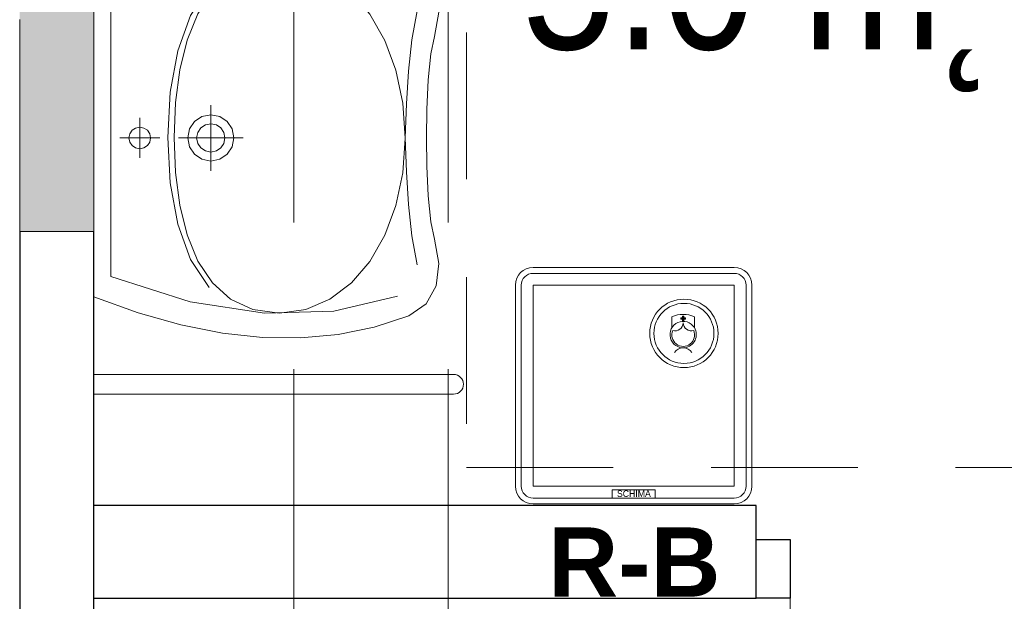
# Model space of a CAD drawing. Header units: centimetres. Extents: x -1316 to 21770, y -8842 to 3590.
# Tile 113 of 125: x 530 to 690, y 1574 to 1668. Entities that reach past the tile are written whole.
import ezdxf

# ---------------------------------------------------------------- set-up
doc = ezdxf.new("R2010")
doc.units = ezdxf.units.CM
for name, pattern in [('Hidden', [71.4375, 47.625, -23.8125]), ('Ponad', [39.688, 23.813, -15.875]), ('Ukryte', [71.438, 47.625, -23.813])]:
    doc.linetypes.add(name, pattern=pattern)
for name, color, linetype, lineweight in [('A-AREA-IDEN', 2, 'Continuous', 13), ('A-DETL-GENF', 92, 'Continuous', 9), ('A-DETL-HDLN', 90, 'Ukryte', 9), ('A-DETL-MEDM', 33, 'Continuous', 13), ('A-DOOR', 31, 'Continuous', 13), ('A-FLOR-OVHD', 1, 'Ponad', 9), ('A-WALL', 113, 'Continuous', 13), ('A-WALL-PATT', 111, 'Continuous', 13), ('P-SANR-FIXT', 6, 'Continuous', 9), ('PRZYW_Elementy_inst_przyw', 7, 'Continuous', 9)]:
    doc.layers.add(name, color=color, linetype=linetype, lineweight=lineweight)
doc.styles.add('adam', font='arialbd.ttf')
doc.styles.add('Arial_11', font='arial.ttf', dxfattribs={"width": 0.85, "height": 23})

# ---------------------------------------------------------------- blocks, each defined once
blk = doc.blocks.new('DRZWI 1S - automatyczna etykieta - Drzwi 90 _łazienkowe_-2364279-5_piętro III __10_50 m_ - stan projektowany')
at = {"layer": 'A-DETL-GENF'}
for p, q in [((-50.5, 7.5), (-50.5, -2)), ((-45, 7.5), (-50.5, 7.5)), ((-45, -2), (-45, 7.5)), ((50.5, 7.5), (45, 7.5)), ((45, 7.5), (45, -2)), ((50.5, -2), (50.5, 7.5)), ((-50.5, -2), (-45, -2)), ((45, -2), (50.5, -2))]:
    blk.add_line(p, q, dxfattribs=at)
at = {"layer": 'A-DETL-MEDM', "lineweight": 25}
for p, q in [((-45, 7.5), (-50.5, 7.5)), ((-50.5, 7.5), (-50.5, -2)), ((-45, -2), (-45, 7.5)), ((45, -2), (45, 7.5)), ((45, 7.5), (50.5, 7.5)), ((50.5, 7.5), (50.5, -2)), ((-50.5, -2), (-45, -2)), ((50.5, -2), (45, -2))]:
    blk.add_line(p, q, dxfattribs=at)
at = {"layer": 'A-DOOR'}
blk.add_line((45, 7.5), (45, 97.5), dxfattribs=at)
blk.add_arc((45, 7.5), 90, 90, 180, dxfattribs=at)
blk = doc.blocks.new('umywalka dla N_65x56 koło - Type 1-1264895-5_piętro III __10_50 m_ - stan projektowany')
at = {"layer": 'P-SANR-FIXT'}
for p, q in [((-29.1, 64.4), (-29.1, 6)), ((-25.9, 64.4), (-25.9, 6)), ((50.9, 64.4), (50.9, 6)), ((54.1, 6), (54.1, 64.4)), ((-11.49, 61.58), (-14.43, 59.97)), ((-7.9, 62.01), (-11.49, 61.58)), ((-3.96, 61.28), (-7.9, 62.01)), ((-1.14, 60.72), (-3.96, 61.28)), ((3.08, 60.29), (-1.14, 60.72)), ((26.14, 60.72), (21.92, 60.29)), ((28.96, 61.28), (26.14, 60.72)), ((32.9, 62.01), (28.96, 61.28)), ((36.49, 61.58), (32.9, 62.01)), ((39.43, 59.97), (36.49, 61.58)), ((-14.43, 59.97), (-16.38, 57.12)), ((7.9, 60.04), (3.08, 60.29)), ((12.5, 60.01), (7.9, 60.04)), ((17.1, 60.04), (12.5, 60.01)), ((21.92, 60.29), (17.1, 60.04)), ((41.38, 57.12), (39.43, 59.97)), ((-8.14, 58.51), (-3.44, 57.63)), ((-3.44, 57.63), (1.64, 57.08)), ((23.33, 57.08), (28.41, 57.63)), ((28.41, 57.63), (33.11, 58.51)), ((-16.38, 57.12), (-18.22, 51.51)), ((6.84, 56.17), (1.52, 55.04)), ((1.64, 57.08), (6.99, 56.74)), ((12.52, 56.56), (6.84, 56.17)), ((6.99, 56.74), (12.48, 56.52)), ((12.48, 56.52), (17.98, 56.74)), ((18.18, 56.17), (12.52, 56.56)), ((17.98, 56.74), (23.33, 57.08)), ((23.49, 55.04), (18.18, 56.17)), ((43.22, 51.51), (41.38, 57.12)), ((-13.17, 55.28), (-15.64, 44.98)), ((1.52, 55.04), (-3.33, 53.22)), ((28.31, 53.22), (23.49, 55.04)), ((40.64, 44.98), (38.17, 55.28)), ((-3.33, 53.22), (-7.59, 50.79)), ((32.54, 50.79), (28.31, 53.22)), ((-18.22, 51.51), (-19.42, 45.69)), ((44.42, 45.69), (43.22, 51.51)), ((-7.59, 50.79), (-11.11, 47.81)), ((36.03, 47.81), (32.54, 50.79)), ((-11.11, 47.81), (-13.79, 44.33)), ((38.68, 44.33), (36.03, 47.81)), ((-19.42, 45.69), (-19.97, 39.64)), ((-15.64, 44.98), (-15.95, 33.74)), ((40.95, 33.74), (40.64, 44.98)), ((44.97, 39.64), (44.42, 45.69)), ((-13.79, 44.33), (-15.49, 40.42)), ((40.36, 40.42), (38.68, 44.33)), ((-15.49, 40.42), (-16.08, 36.14)), ((40.95, 36.14), (40.36, 40.42)), ((-19.97, 39.64), (-19.89, 33.38)), ((44.89, 33.38), (44.97, 39.64)), ((-16.08, 36.14), (-15.49, 31.83)), ((40.36, 31.83), (40.95, 36.14)), ((-15.95, 33.74), (-14.09, 21.65)), ((39.09, 21.65), (40.95, 33.74)), ((-19.89, 33.38), (-19.18, 26.89)), ((44.18, 26.89), (44.89, 33.38)), ((-15.49, 31.83), (-13.8, 28.22)), ((38.67, 28.22), (40.36, 31.83)), ((11.04, 28.47), (12.5, 28.76)), ((12.5, 30.26), (12.5, 19.76)), ((12.5, 28.76), (13.96, 28.47)), ((-13.8, 28.22), (-11.14, 25.26)), ((9.04, 26.47), (9.85, 27.66)), ((9.85, 27.66), (11.04, 28.47)), ((11.61, 27.13), (12.5, 27.31)), ((12.5, 27.31), (13.39, 27.13)), ((13.96, 28.47), (15.15, 27.66)), ((15.15, 27.66), (15.96, 26.47)), ((36.01, 25.26), (38.67, 28.22)), ((-19.18, 26.89), (-17.85, 20.17)), ((8.75, 25.01), (9.04, 26.47)), ((10.2, 25.01), (10.38, 25.91)), ((10.38, 25.91), (10.87, 26.64)), ((10.87, 26.64), (11.61, 27.13)), ((13.39, 27.13), (14.13, 26.64)), ((14.13, 26.64), (14.62, 25.91)), ((14.62, 25.91), (14.8, 25.01)), ((15.96, 26.47), (16.25, 25.01)), ((42.85, 20.17), (44.18, 26.89)), ((-7.38, 21.71), (-11.89, 24.74)), ((-11.14, 25.26), (-7.63, 22.92)), ((7.16, 25.01), (17.84, 25.01)), ((9.04, 23.56), (8.75, 25.01)), ((10.38, 24.12), (10.2, 25.01)), ((10.87, 23.39), (10.38, 24.12)), ((14.62, 24.12), (14.13, 23.39)), ((14.8, 25.01), (14.62, 24.12)), ((16.25, 25.01), (15.96, 23.56)), ((36.76, 24.74), (32.25, 21.71)), ((32.5, 22.92), (36.01, 25.26)), ((-7.63, 22.92), (-3.39, 21.17)), ((9.85, 22.36), (9.04, 23.56)), ((11.61, 22.89), (10.87, 23.39)), ((12.5, 22.71), (11.61, 22.89)), ((13.39, 22.89), (12.5, 22.71)), ((14.13, 23.39), (13.39, 22.89)), ((15.96, 23.56), (15.15, 22.36)), ((28.26, 21.17), (32.5, 22.92)), ((-14.09, 21.65), (-10.01, 8.8)), ((-1.64, 19.63), (-7.38, 21.71)), ((-3.39, 21.17), (1.45, 19.96)), ((11.04, 21.56), (9.85, 22.36)), ((12.5, 21.26), (11.04, 21.56)), ((13.96, 21.56), (12.5, 21.26)), ((15.15, 22.36), (13.96, 21.56)), ((23.42, 19.96), (28.26, 21.17)), ((32.25, 21.71), (26.51, 19.63)), ((35.01, 8.8), (39.09, 21.65)), ((-17.85, 20.17), (-15.89, 13.2)), ((5.06, 18.42), (-1.64, 19.63)), ((1.45, 19.96), (6.76, 19.26)), ((6.76, 19.26), (12.43, 19.04)), ((12.43, 19.04), (18.1, 19.26)), ((18.1, 19.26), (23.42, 19.96)), ((26.51, 19.63), (19.81, 18.42)), ((40.89, 13.2), (42.85, 20.17)), ((12.43, 18.04), (5.06, 18.42)), ((19.81, 18.42), (12.43, 18.04)), ((12.5, 16.73), (12.5, 10.22)), ((10.89, 14.16), (11.26, 14.71)), ((11.26, 14.71), (11.82, 15.09)), ((11.82, 15.09), (12.5, 15.23)), ((12.5, 15.23), (13.18, 15.09)), ((13.18, 15.09), (13.74, 14.71)), ((13.74, 14.71), (14.11, 14.16)), ((-15.89, 13.2), (-13.31, 6)), ((15.75, 13.48), (9.25, 13.48)), ((10.75, 13.48), (10.89, 14.16)), ((10.89, 12.8), (10.75, 13.48)), ((11.26, 12.24), (10.89, 12.8)), ((14.11, 12.8), (13.74, 12.24)), ((14.11, 14.16), (14.25, 13.48)), ((14.25, 13.48), (14.11, 12.8)), ((38.31, 6), (40.89, 13.2)), ((11.82, 11.86), (11.26, 12.24)), ((12.5, 11.72), (11.82, 11.86)), ((13.18, 11.86), (12.5, 11.72)), ((13.74, 12.24), (13.18, 11.86)), ((-10.01, 8.8), (12.5, 8.8)), ((12.5, 8.8), (35.01, 8.8))]:
    blk.add_line(p, q, dxfattribs=at)
for centre in [(-27.5, 64.4), (52.5, 64.4)]:
    blk.add_arc(centre, 1.6, 360, 180, dxfattribs=at)
blk = doc.blocks.new('Ikona2')
at = {"layer": 'PRZYW_Elementy_inst_przyw'}
h = blk.add_hatch(color=106, dxfattribs=at)
h.dxf.hatch_style = 1
h.paths.add_polyline_path([(0.1, -0.27), (-0.1, -0.27), (-0.1, -0.5), (0.1, -0.5)])
h.paths.add_polyline_path([(0.1, -0.5), (-0.1, -0.5), (-0.1, -0.7), (0.1, -0.7)])
h.paths.add_polyline_path([(0.34, -0.5), (0.1, -0.5), (0.1, -0.7), (0.34, -0.7)])
h.paths.add_polyline_path([(-0.1, -0.5), (-0.34, -0.5), (-0.34, -0.7), (-0.1, -0.7)])
h.paths.add_polyline_path([(0.1, -0.7), (-0.1, -0.7), (-0.1, -0.94), (0.1, -0.94)])
at = {"layer": 'PRZYW_Elementy_inst_przyw', "color": 106}
for p, q in [((-1.58, -1.86), (-1.58, -0.37)), ((1.58, -1.86), (1.58, -0.37))]:
    blk.add_line(p, q, dxfattribs=at)
for points in [[(0.34, -0.5), (0.34, -0.7), (-0.34, -0.7), (-0.34, -0.5)], [(-0.1, -0.27), (0.1, -0.27), (0.1, -0.94), (-0.1, -0.94)]]:
    blk.add_lwpolyline(points, close=True, dxfattribs=at)
for centre, radius, start, end in [((0, -3.55), 3.55, 63.5398, 116.4602), ((0, -2.84), 1.85, 31.7978, 276.8309), ((0, -2.85), 1.65, 89.6447, 89.8927), ((0.01, -2.9), 1.6, 156.7793, 23.2207), ((-0.01, -2.84), 1.86, 277.2029, 31.4258), ((0, -6.13), 1.43, 32.8175, 147.1825)]:
    blk.add_arc(centre, radius, start, end, dxfattribs=at)
at = {"layer": 'PRZYW_Elementy_inst_przyw', "color": 106, "lineweight": 5}
for centre, start, end in [((-1.13, -1.18), 253.1892, 358.3615), ((1.15, -1.18), 181.6385, 286.8108)]:
    blk.add_arc(centre, 1.14, start, end, dxfattribs=at)
blk = doc.blocks.new('R-B')
at = {"layer": 'PRZYW_Elementy_inst_przyw'}
for p, q in [((16.32, 0), (-16.32, 0)), ((-16.32, -0.96), (16.32, -0.96)), ((-19.2, -2.88), (-19.2, -35.52)), ((-18.24, -2.88), (-18.24, -35.52)), ((18.24, -2.88), (18.24, -35.52)), ((19.2, -35.52), (19.2, -2.88)), ((-16.32, -37.44), (16.32, -37.44)), ((-16.32, -38.4), (16.32, -38.4))]:
    blk.add_line(p, q, dxfattribs=at)
at = {"layer": 'PRZYW_Elementy_inst_przyw', "color": 7}
blk.add_lwpolyline([(-16.32, -2.88), (16.32, -2.88), (16.32, -35.52), (-16.32, -35.52)], close=True, dxfattribs=at)
at = {"layer": 'PRZYW_Elementy_inst_przyw', "color": 0}
blk.add_lwpolyline([(-3.49, -36.08), (3.49, -36.08), (3.49, -37.44), (-3.49, -37.44)], close=True, dxfattribs=at)
at = {"layer": 'PRZYW_Elementy_inst_przyw', "lineweight": 5}
for radius in [5.55, 4.87]:
    blk.add_circle((8.16, -10.7), radius, dxfattribs=at)
at = {"layer": 'PRZYW_Elementy_inst_przyw'}
for centre, radius, start, end in [((-16.32, -2.88), 2.88, 90, 180), ((16.32, -2.88), 2.88, 0, 90), ((-16.32, -2.88), 1.92, 90, 180), ((16.32, -2.88), 1.92, 0, 90), ((-16.32, -35.52), 2.88, 180, 270), ((-16.32, -35.52), 1.92, 180, 270), ((16.32, -35.52), 2.88, 270, 0), ((16.32, -35.52), 1.92, 270, 0)]:
    blk.add_arc(centre, radius, start, end, dxfattribs=at)
at = {"layer": 'PRZYW_Elementy_inst_przyw', "lineweight": 5, "xscale": 1.155937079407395, "yscale": 1.155937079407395, "zscale": 1.155937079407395}
blk.add_blockref('Ikona2', (8.03, -7.61), dxfattribs=at)
at = {"layer": 'PRZYW_Elementy_inst_przyw', "color": 0, "insert": (-2.71, -36.19), "char_height": 1.056, "attachment_point": 1}
blk.add_mtext_dynamic_manual_height_columns('SCHIMA', width=11.8192, gutter_width=12.5, heights=[0], dxfattribs=at)
at = {"layer": 'PRZYW_Elementy_inst_przyw', "color": 7, "linetype": 'Continuous', "lineweight": -3, "style": 'adam'}
blk.add_attdef('NAZWA', (-13.85, -53.45), '', height=11.25, dxfattribs=at)

msp = doc.modelspace()

# ---------------------------------------------------------------- hatches: boundary and pattern name
at = {"layer": 'A-WALL-PATT'}
h = msp.add_hatch(color=9, dxfattribs=at)
h.paths.add_polyline_path([(542.38, 132.33), (542.38, 139.33), (530.38, 139.33), (530.38, 132.33)], flags=0)
h.paths.add_polyline_path([(530.38, 250.33), (542.38, 250.33), (542.38, 515.33), (530.38, 515.33), (530.38, 419.08)], flags=0)
h.paths.add_polyline_path([(542.38, 657.83), (542.38, 660.33), (530.38, 660.33), (530.38, 657.83), (532.88, 657.83)], flags=0)
h.paths.add_polyline_path([(542.38, 781.33), (542.38, 1102.83), (530.38, 1102.83), (530.38, 781.33), (532.88, 781.33)], flags=0)
h.paths.add_polyline_path([(530.38, 1312.83), (542.38, 1312.83), (542.38, 1431.33), (530.38, 1431.33)], flags=0)
h.paths.add_polyline_path([(530.38, 1633.83), (542.38, 1633.83), (542.38, 2022.83), (530.38, 2022.83), (530.38, 1665.12)], flags=0)
h.paths.add_polyline_path([(542.38, 2173.83), (542.38, 2458.83), (530.38, 2458.83), (530.38, 2173.83)], flags=0)
h.paths.add_polyline_path([(530.38, 2593.83), (542.38, 2593.83), (542.38, 2824.33), (530.38, 2824.33), (530.38, 2634.27)], flags=0)

# ---------------------------------------------------------------- linework, layer by layer
at = {"layer": 'A-DETL-HDLN'}
for p, q in [((574.88, 420.83), (574.88, 2793.33)), ((599.88, 420.83), (599.88, 2793.33))]:
    msp.add_line(p, q, dxfattribs=at)
at = {"layer": 'A-FLOR-OVHD'}
for p, q in [((602.87, 1745.5), (602.87, 1595.5)), ((602.87, 1595.5), (752.87, 1595.5))]:
    msp.add_line(p, q, dxfattribs=at)
at = {"layer": 'A-WALL', "lineweight": 9}
for p, q in [((542.38, 1633.83), (542.38, 1819.83)), ((530.38, 1668.23), (530.38, 1633.83))]:
    msp.add_line(p, q, dxfattribs=at)
at = {"layer": 'A-WALL'}
msp.add_line((530.38, 1633.83), (542.38, 1633.83), dxfattribs=at)
at = {"layer": 'A-WALL', "color": 7, "lineweight": 25}
for p, q in [((530.38, 1633.83), (530.38, 1562.33)), ((542.38, 1562.33), (542.38, 1633.83)), ((649.88, 1589.33), (542.38, 1589.33)), ((649.88, 1583.83), (649.88, 1589.33)), ((542.38, 1574.33), (649.88, 1574.33))]:
    msp.add_line(p, q, dxfattribs=at)

# ---------------------------------------------------------------- block references
at = {"layer": 'A-DOOR', "rotation": 180}
msp.add_blockref('DRZWI 1S - automatyczna etykieta - Drzwi 90 _łazienkowe_-2364279-5_piętro III __10_50 m_ - stan projektowany', (700.38, 1581.83), dxfattribs=at)
at = {"layer": 'P-SANR-FIXT', "rotation": 270.0000000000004}
msp.add_blockref('umywalka dla N_65x56 koło - Type 1-1264895-5_piętro III __10_50 m_ - stan projektowany', (536.38, 1661.53), dxfattribs=at)
at = {"layer": 'PRZYW_Elementy_inst_przyw', "linetype": 'Hidden', "lineweight": 5}
msp.add_blockref('R-B', (630, 1628), dxfattribs=at).add_auto_attribs({'NAZWA': 'R-B'})

# ---------------------------------------------------------------- texts
at = {"layer": 'A-AREA-IDEN', "color": 0, "insert": (689.22, 1686.43), "char_height": 23, "width": 76.5, "attachment_point": 3, "line_spacing_factor": 0.936439, "style": 'Arial_11'}
msp.add_mtext('\\pt84.99995,169.9999,255.00008,340.00003,424.99998,509.99993,595.00011,680.00006,765.00001,849.99996,934.99991,1020.00009,1105.00004,1189.99999,1274.99994,1359.99989,1445.00007,1530.00002,1614.99997,1699.99992,1785.0001,1870.00005,1955,2039.99995,2124.9999,2210.00008,2295.00003,2379.99998,2464.99993,2550.00011,2635.00006,2720.00001;5.0 m˛', dxfattribs=at)

doc.saveas('drawing.dxf')
